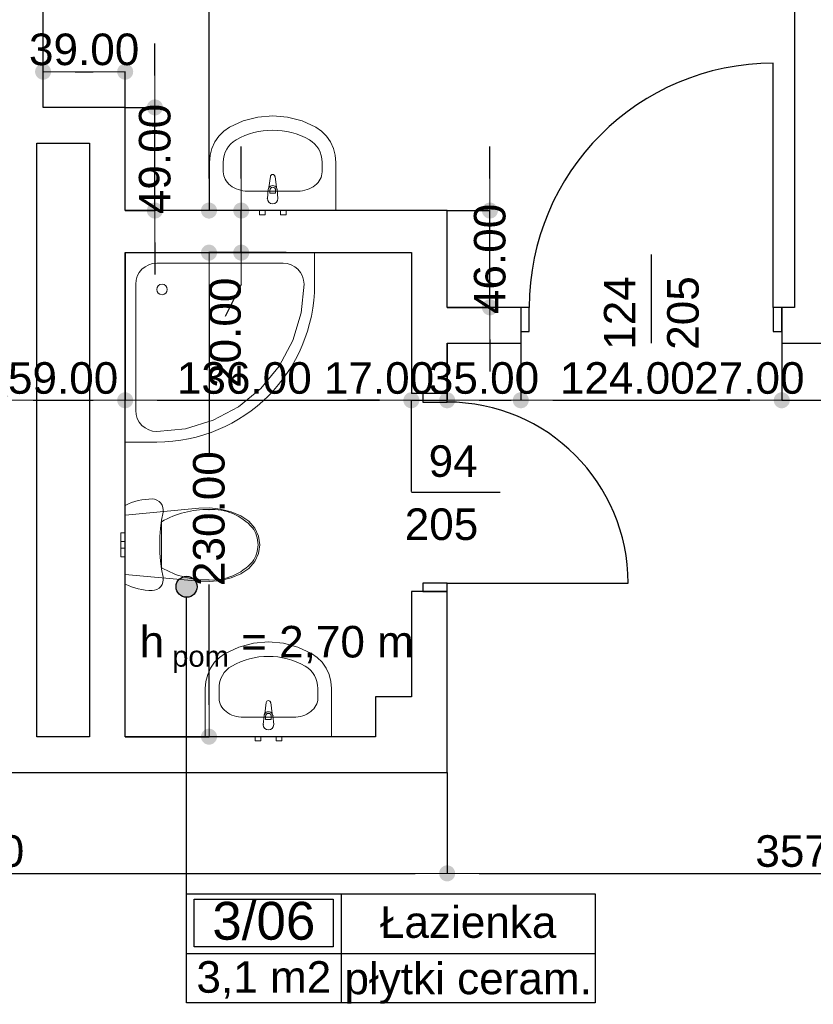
# Model space of a CAD drawing. Header units: millimetres. Extents: x -175445 to -20415, y -559200 to 231527.
# Tile 148 of 256: x -153132 to -149361, y -94928 to -90250. Entities that reach past the tile are written whole.
import ezdxf
from ezdxf.enums import TextEntityAlignment as Align

# ---------------------------------------------------------------- set-up
doc = ezdxf.new("R2010")
doc.units = ezdxf.units.MM
doc.header["$MEASUREMENT"] = 0
for name, color, linetype in [('Drzwi', 7, 'Continuous'), ('Obiekt', 7, 'Continuous'), ('Polilinia', 7, 'Continuous'), ('Strefa', 7, 'Continuous'), ('Słup', 7, 'Continuous'), ('Tekst', 7, 'Continuous'), ('Wymiary', 63, 'Continuous'), ('Ściana', 7, 'Continuous')]:
    doc.layers.add(name, color=color, linetype=linetype)
doc.styles.add('Arial', font='txt')
doc.styles.add('Times new roman', font='txt')
doc.dimstyles.new('GENERATED_STYLE__1', dxfattribs={"dimtxt": 150, "dimasz": 152, "dimexe": 0.18, "dimexo": 0, "dimgap": 0.09, "dimtad": 1, "dimtih": 1, "dimtoh": 1, "dimlfac": 0.1, "dimzin": 0, "dimdsep": 46, "dimtxsty": 'Arial', "dimblk": 'ARROWHEAD_11', "dimblk1": 'ARROWHEAD_11', "dimblk2": 'ARROWHEAD_11', "dimcen": 0.09, "dimclrd": 114, "dimclre": 114, "dimclrt": 114, "dimazin": 0, "dimtfac": 1, "dimtdec": 4, "dimtmove": 0, "dimatfit": 3, "dimfxl": 1, "dimtolj": 1, "dimtzin": 0, "dimarcsym": 0})
doc.dimstyles.new('GENERATED_STYLE__3', dxfattribs={"dimtxt": 150, "dimasz": 152, "dimexe": 0.18, "dimexo": 0, "dimgap": 0.09, "dimtad": 1, "dimlfac": 0.1, "dimzin": 0, "dimdsep": 46, "dimtxsty": 'Arial', "dimblk": 'ARROWHEAD_11', "dimblk1": 'ARROWHEAD_11', "dimblk2": 'ARROWHEAD_11', "dimcen": 0.09, "dimclrd": 114, "dimclre": 114, "dimclrt": 114, "dimazin": 0, "dimtfac": 1, "dimtdec": 4, "dimtmove": 2, "dimatfit": 3, "dimfxl": 1, "dimtolj": 1, "dimtzin": 0, "dimarcsym": 0})

# ---------------------------------------------------------------- blocks, each defined once
blk = doc.blocks.new('Łazienka_3_06_8', base_point=(-145912.1, 34229.7))
at = {"layer": 'Strefa'}
for p, q in [((-146646.2, 34512.5), (-144704, 34512.5)), ((-146646.2, 33994), (-146646.2, 34512.5)), ((-146609.5, 34486.6), (-145948.8, 34486.6)), ((-146609.5, 34260.3), (-146609.5, 34486.6)), ((-145948.8, 34486.6), (-145948.8, 34260.3)), ((-145912.1, 34512.5), (-145912.1, 33994)), ((-144704, 34512.5), (-144704, 33994)), ((-145948.8, 34260.3), (-146609.5, 34260.3)), ((-146646.2, 34229.7), (-144704, 34229.7)), ((-144704, 33994), (-146646.2, 33994))]:
    blk.add_line(p, q, dxfattribs=at)
at = {"layer": 'Strefa', "style": 'Arial'}
for tag, height, p in [('ROOM_NUMBER', 180, (-146279.2, 34384.6)), ('ROOM_NAME', 150, (-145308.1, 34378.5)), ('floor_f', 150, (-145308.1, 34110.6)), ('ROOM_CALC_AREA', 150, (-146279.2, 34117.6))]:
    blk.add_attdef(tag, text='', height=height, dxfattribs=at).set_placement(p, align=Align.MIDDLE_CENTER)
blk = doc.blocks.new('ARROWHEAD_11')
at = {"color": 0, "linetype": 'Continuous', "lineweight": 0}
blk.add_line((0, 0), (-1, 0), dxfattribs=at)
at = {"color": 0, "linetype": 'Continuous', "lineweight": 0, "const_width": 0.25, "flags": 128}
blk.add_lwpolyline([(-0.125, 0, 1), (0.125, 0, 1)], format="xyb", close=True, dxfattribs=at)
blk = doc.blocks.new('*D3436')
at = {"layer": 'Defpoints', "color": 0}
for p in [(-151100.7, -91156.6), (-150897.5, -91156.6), (-151100.7, -91616.6)]:
    blk.add_point(p, dxfattribs=at)
at = {"layer": 'Wymiary', "color": 114, "lineweight": -2}
for p, q in [((-150897.5, -91004.6), (-150897.5, -90852.6)), ((-151100.7, -91156.6), (-150897.3, -91156.6)), ((-150897.5, -91616.6), (-150897.5, -91156.6)), ((-151100.7, -91616.6), (-150897.3, -91616.6)), ((-150897.5, -91768.6), (-150897.5, -91920.6))]:
    blk.add_line(p, q, dxfattribs=at)
at = {"layer": 'Wymiary', "color": 114, "lineweight": -2, "xscale": 152, "yscale": 152, "zscale": 152}
for p, rotation in [((-150897.5, -91156.6), 270), ((-150897.5, -91616.6), 90)]:
    blk.add_blockref('ARROWHEAD_11', p, dxfattribs=dict(at, rotation=rotation))
at = {"layer": 'Wymiary', "color": 114, "lineweight": 13, "insert": (-150897.5, -91386.6), "char_height": 150, "attachment_point": 5, "rotation": 90, "style": 'Arial'}
blk.add_mtext('\\A1;46.00', dxfattribs=at)
blk = doc.blocks.new('*D3437')
at = {"layer": 'Defpoints', "color": 0}
for p in [(-152232.4, -91356.6), (-151865.7, -91356.6), (-152630.7, -93656.6)]:
    blk.add_point(p, dxfattribs=at)
at = {"layer": 'Wymiary', "color": 114, "lineweight": -2}
for p, q in [((-151865.7, -91356.6), (-152232.6, -91356.6)), ((-152232.4, -91508.6), (-152232.4, -92308)), ((-152232.4, -93504.6), (-152232.4, -92932.9)), ((-152630.7, -93656.6), (-152232.2, -93656.6))]:
    blk.add_line(p, q, dxfattribs=at)
at = {"layer": 'Wymiary', "color": 114, "lineweight": -2, "xscale": 152, "yscale": 152, "zscale": 152}
for p, rotation in [((-152232.4, -91356.6), 90), ((-152232.4, -93656.6), 270)]:
    blk.add_blockref('ARROWHEAD_11', p, dxfattribs=dict(at, rotation=rotation))
at = {"layer": 'Wymiary', "color": 114, "lineweight": 13, "insert": (-152232.4, -92620.4), "char_height": 150, "attachment_point": 5, "rotation": 90, "style": 'Arial'}
blk.add_mtext('\\A1;230.00', dxfattribs=at)
blk = doc.blocks.new('*D3438')
at = {"layer": 'Defpoints', "color": 0}
for p in [(-152079.1, -91156.6), (-151865.7, -91156.6), (-151865.7, -91356.6)]:
    blk.add_point(p, dxfattribs=at)
at = {"layer": 'Wymiary', "color": 114, "lineweight": -2}
for p, q in [((-152079.1, -91004.6), (-152079.1, -90852.6)), ((-151865.7, -91156.6), (-152079.2, -91156.6)), ((-152079.1, -91356.6), (-152079.1, -91156.6)), ((-151865.7, -91356.6), (-152079.2, -91356.6)), ((-152079.1, -91508.6), (-152155.7, -91660.6))]:
    blk.add_line(p, q, dxfattribs=at)
at = {"layer": 'Wymiary', "color": 114, "lineweight": -2, "xscale": 152, "yscale": 152, "zscale": 152}
for p, rotation in [((-152079.1, -91156.6), 270), ((-152079.1, -91356.6), 90)]:
    blk.add_blockref('ARROWHEAD_11', p, dxfattribs=dict(at, rotation=rotation))
at = {"layer": 'Wymiary', "color": 114, "lineweight": 13, "insert": (-152155.7, -91737.3), "char_height": 150, "attachment_point": 5, "rotation": 90, "style": 'Arial'}
blk.add_mtext('\\A1;20.00', dxfattribs=at)
blk = doc.blocks.new('*D3439')
at = {"layer": 'Defpoints', "color": 0}
for p in [(-152740.7, -85746.6), (-152232.4, -85746.6), (-151865.7, -91156.6)]:
    blk.add_point(p, dxfattribs=at)
at = {"layer": 'Wymiary', "color": 114, "lineweight": -2}
for p, q in [((-152740.7, -85746.6), (-152232.2, -85746.6)), ((-152232.4, -85898.6), (-152232.4, -88140.4)), ((-152232.4, -91004.6), (-152232.4, -88762.8)), ((-151865.7, -91156.6), (-152232.6, -91156.6))]:
    blk.add_line(p, q, dxfattribs=at)
at = {"layer": 'Wymiary', "color": 114, "lineweight": -2, "xscale": 152, "yscale": 152, "zscale": 152}
for p, rotation in [((-152232.4, -85746.6), 90), ((-152232.4, -91156.6), 270)]:
    blk.add_blockref('ARROWHEAD_11', p, dxfattribs=dict(at, rotation=rotation))
at = {"layer": 'Wymiary', "color": 114, "lineweight": 13, "insert": (-152232.4, -88451.6), "char_height": 150, "attachment_point": 5, "rotation": 90, "style": 'Arial'}
blk.add_mtext('\\A1;541.00', dxfattribs=at)
blk = doc.blocks.new('*D3442')
at = {"layer": 'Defpoints', "color": 0}
for p in [(-152630.7, -90496.7), (-153020.7, -90666.6), (-152630.7, -90666.6)]:
    blk.add_point(p, dxfattribs=at)
at = {"layer": 'Wymiary', "color": 114, "lineweight": -2}
for p, q in [((-153020.7, -90666.6), (-153020.7, -90496.5)), ((-152868.7, -90496.7), (-152782.7, -90496.7)), ((-152630.7, -90666.6), (-152630.7, -90496.5))]:
    blk.add_line(p, q, dxfattribs=at)
at = {"layer": 'Wymiary', "color": 114, "lineweight": -2, "xscale": 152, "yscale": 152, "zscale": 152, "rotation": 180}
blk.add_blockref('ARROWHEAD_11', (-153020.7, -90496.7), dxfattribs=at)
at = {"layer": 'Wymiary', "color": 114, "lineweight": -2, "xscale": 152, "yscale": 152, "zscale": 152}
blk.add_blockref('ARROWHEAD_11', (-152630.7, -90496.7), dxfattribs=at)
at = {"layer": 'Wymiary', "color": 114, "lineweight": 13, "insert": (-152825.7, -90391.7), "char_height": 150, "attachment_point": 5, "style": 'Arial'}
blk.add_mtext('\\A1;39.00', dxfattribs=at)
blk = doc.blocks.new('*D3443')
at = {"layer": 'Defpoints', "color": 0}
for p in [(-152630.7, -90666.6), (-152489.5, -90666.6), (-152630.7, -91156.6)]:
    blk.add_point(p, dxfattribs=at)
at = {"layer": 'Wymiary', "color": 114, "lineweight": -2}
for p, q in [((-152489.5, -90514.6), (-152489.5, -90362.6)), ((-152630.7, -90666.6), (-152489.3, -90666.6)), ((-152489.5, -91156.6), (-152489.5, -90666.6)), ((-152630.7, -91156.6), (-152489.3, -91156.6)), ((-152489.5, -91308.6), (-152489.5, -91460.6))]:
    blk.add_line(p, q, dxfattribs=at)
at = {"layer": 'Wymiary', "color": 114, "lineweight": -2, "xscale": 152, "yscale": 152, "zscale": 152}
for p, rotation in [((-152489.5, -90666.6), 270), ((-152489.5, -91156.6), 90)]:
    blk.add_blockref('ARROWHEAD_11', p, dxfattribs=dict(at, rotation=rotation))
at = {"layer": 'Wymiary', "color": 114, "lineweight": 13, "insert": (-152489.5, -90911.6), "char_height": 150, "attachment_point": 5, "rotation": 90, "style": 'Arial'}
blk.add_mtext('\\A1;49.00', dxfattribs=at)
blk = doc.blocks.new('*D3470')
at = {"layer": 'Defpoints', "color": 0}
for p in [(-155760.7, -93826.6), (-151100.7, -93826.6), (-151100.7, -94306)]:
    blk.add_point(p, dxfattribs=at)
at = {"layer": 'Wymiary', "color": 114, "lineweight": -2}
for p, q in [((-155760.7, -93826.6), (-155760.7, -94306.2)), ((-151100.7, -93826.6), (-151100.7, -94306.2)), ((-155608.7, -94306), (-151252.7, -94306))]:
    blk.add_line(p, q, dxfattribs=at)
at = {"layer": 'Wymiary', "color": 114, "lineweight": -2, "xscale": 152, "yscale": 152, "zscale": 152, "rotation": 180}
blk.add_blockref('ARROWHEAD_11', (-155760.7, -94306), dxfattribs=at)
at = {"layer": 'Wymiary', "color": 114, "lineweight": -2, "xscale": 152, "yscale": 152, "zscale": 152}
blk.add_blockref('ARROWHEAD_11', (-151100.7, -94306), dxfattribs=at)
at = {"layer": 'Wymiary', "color": 114, "lineweight": 13, "insert": (-153430.7, -94201), "char_height": 150, "attachment_point": 5, "style": 'Arial'}
blk.add_mtext('\\A1;466.00', dxfattribs=at)
blk = doc.blocks.new('*D3471')
at = {"layer": 'Defpoints', "color": 0}
for p in [(-151100.7, -93826.6), (-147530.7, -93826.6), (-147530.7, -94306)]:
    blk.add_point(p, dxfattribs=at)
at = {"layer": 'Wymiary', "color": 114, "lineweight": -2}
for p, q in [((-151100.7, -93826.6), (-151100.7, -94306.2)), ((-147530.7, -93826.6), (-147530.7, -94306.2)), ((-150948.7, -94306), (-147682.7, -94306))]:
    blk.add_line(p, q, dxfattribs=at)
at = {"layer": 'Wymiary', "color": 114, "lineweight": -2, "xscale": 152, "yscale": 152, "zscale": 152, "rotation": 180}
blk.add_blockref('ARROWHEAD_11', (-151100.7, -94306), dxfattribs=at)
at = {"layer": 'Wymiary', "color": 114, "lineweight": -2, "xscale": 152, "yscale": 152, "zscale": 152}
blk.add_blockref('ARROWHEAD_11', (-147530.7, -94306), dxfattribs=at)
at = {"layer": 'Wymiary', "color": 114, "lineweight": 13, "insert": (-149315.7, -94201), "char_height": 150, "attachment_point": 5, "style": 'Arial'}
blk.add_mtext('\\A1;357.00', dxfattribs=at)
blk = doc.blocks.new('*D3496')
at = {"layer": 'Defpoints', "color": 0}
for p in [(-153220.7, -91366.6), (-152630.7, -91356.6), (-152630.7, -92058.1)]:
    blk.add_point(p, dxfattribs=at)
at = {"layer": 'Wymiary', "color": 114, "lineweight": -2}
for p, q in [((-153220.7, -91366.6), (-153220.7, -92058.3)), ((-152630.7, -91356.6), (-152630.7, -92058.3)), ((-153068.7, -92058.1), (-152782.7, -92058.1))]:
    blk.add_line(p, q, dxfattribs=at)
at = {"layer": 'Wymiary', "color": 114, "lineweight": -2, "xscale": 152, "yscale": 152, "zscale": 152, "rotation": 180}
blk.add_blockref('ARROWHEAD_11', (-153220.7, -92058.1), dxfattribs=at)
at = {"layer": 'Wymiary', "color": 114, "lineweight": -2, "xscale": 152, "yscale": 152, "zscale": 152}
blk.add_blockref('ARROWHEAD_11', (-152630.7, -92058.1), dxfattribs=at)
at = {"layer": 'Wymiary', "color": 114, "lineweight": 13, "insert": (-152925.7, -91953.1), "char_height": 150, "attachment_point": 5, "style": 'Arial'}
blk.add_mtext('\\A1;59.00', dxfattribs=at)
blk = doc.blocks.new('*D3497')
at = {"layer": 'Defpoints', "color": 0}
for p in [(-152630.7, -91356.6), (-151270.7, -92058.1), (-151270.7, -92491.6)]:
    blk.add_point(p, dxfattribs=at)
at = {"layer": 'Wymiary', "color": 114, "lineweight": -2}
for p, q in [((-152630.7, -91356.6), (-152630.7, -92058.3)), ((-152478.7, -92058.1), (-151422.7, -92058.1)), ((-151270.7, -92491.6), (-151270.7, -92057.9))]:
    blk.add_line(p, q, dxfattribs=at)
at = {"layer": 'Wymiary', "color": 114, "lineweight": -2, "xscale": 152, "yscale": 152, "zscale": 152, "rotation": 180}
blk.add_blockref('ARROWHEAD_11', (-152630.7, -92058.1), dxfattribs=at)
at = {"layer": 'Wymiary', "color": 114, "lineweight": -2, "xscale": 152, "yscale": 152, "zscale": 152}
blk.add_blockref('ARROWHEAD_11', (-151270.7, -92058.1), dxfattribs=at)
at = {"layer": 'Wymiary', "color": 114, "lineweight": 13, "insert": (-152064.6, -91953.1), "char_height": 150, "attachment_point": 5, "style": 'Arial'}
blk.add_mtext('\\A1;136.00', dxfattribs=at)
blk = doc.blocks.new('*D3498')
at = {"layer": 'Defpoints', "color": 0}
for p in [(-151100.7, -91786.6), (-151100.7, -92058.1), (-151270.7, -92491.6)]:
    blk.add_point(p, dxfattribs=at)
at = {"layer": 'Wymiary', "color": 114, "lineweight": -2}
for p, q in [((-151100.7, -91786.6), (-151100.7, -92058.3)), ((-151422.7, -92058.1), (-151574.7, -92058.1)), ((-151270.7, -92491.6), (-151270.7, -92057.9)), ((-151270.7, -92058.1), (-151100.7, -92058.1)), ((-150948.7, -92058.1), (-150796.7, -92058.1))]:
    blk.add_line(p, q, dxfattribs=at)
at = {"layer": 'Wymiary', "color": 114, "lineweight": -2, "xscale": 152, "yscale": 152, "zscale": 152}
blk.add_blockref('ARROWHEAD_11', (-151270.7, -92058.1), dxfattribs=at)
at = {"layer": 'Wymiary', "color": 114, "lineweight": -2, "xscale": 152, "yscale": 152, "zscale": 152, "rotation": 180}
blk.add_blockref('ARROWHEAD_11', (-151100.7, -92058.1), dxfattribs=at)
at = {"layer": 'Wymiary', "color": 114, "lineweight": 13, "insert": (-151424.6, -91953.1), "char_height": 150, "attachment_point": 5, "style": 'Arial'}
blk.add_mtext('\\A1;17.00', dxfattribs=at)
blk = doc.blocks.new('*D3499')
at = {"layer": 'Defpoints', "color": 0}
for p in [(-151100.7, -91786.6), (-150750.7, -91786.6), (-150750.7, -92058.1)]:
    blk.add_point(p, dxfattribs=at)
at = {"layer": 'Wymiary', "color": 114, "lineweight": -2}
for p, q in [((-151100.7, -91786.6), (-151100.7, -92058.3)), ((-150750.7, -91786.6), (-150750.7, -92058.3)), ((-150948.7, -92058.1), (-150902.7, -92058.1))]:
    blk.add_line(p, q, dxfattribs=at)
at = {"layer": 'Wymiary', "color": 114, "lineweight": -2, "xscale": 152, "yscale": 152, "zscale": 152, "rotation": 180}
blk.add_blockref('ARROWHEAD_11', (-151100.7, -92058.1), dxfattribs=at)
at = {"layer": 'Wymiary', "color": 114, "lineweight": -2, "xscale": 152, "yscale": 152, "zscale": 152}
blk.add_blockref('ARROWHEAD_11', (-150750.7, -92058.1), dxfattribs=at)
at = {"layer": 'Wymiary', "color": 114, "lineweight": 13, "insert": (-150925.7, -91953.1), "char_height": 150, "attachment_point": 5, "style": 'Arial'}
blk.add_mtext('\\A1;35.00', dxfattribs=at)
blk = doc.blocks.new('*D3500')
at = {"layer": 'Defpoints', "color": 0}
for p in [(-150750.7, -91786.6), (-149510.7, -91786.6), (-149510.7, -92058.1)]:
    blk.add_point(p, dxfattribs=at)
at = {"layer": 'Wymiary', "color": 114, "lineweight": -2}
for p, q in [((-150750.7, -91786.6), (-150750.7, -92058.3)), ((-149510.7, -91786.6), (-149510.7, -92058.3)), ((-150598.7, -92058.1), (-149662.7, -92058.1))]:
    blk.add_line(p, q, dxfattribs=at)
at = {"layer": 'Wymiary', "color": 114, "lineweight": -2, "xscale": 152, "yscale": 152, "zscale": 152, "rotation": 180}
blk.add_blockref('ARROWHEAD_11', (-150750.7, -92058.1), dxfattribs=at)
at = {"layer": 'Wymiary', "color": 114, "lineweight": -2, "xscale": 152, "yscale": 152, "zscale": 152}
blk.add_blockref('ARROWHEAD_11', (-149510.7, -92058.1), dxfattribs=at)
at = {"layer": 'Wymiary', "color": 114, "lineweight": 13, "insert": (-150244.6, -91953.1), "char_height": 150, "attachment_point": 5, "style": 'Arial'}
blk.add_mtext('\\A1;124.00', dxfattribs=at)
blk = doc.blocks.new('*D3501')
at = {"layer": 'Defpoints', "color": 0}
for p in [(-149510.7, -91786.6), (-149240.7, -91786.6), (-149240.7, -92058.1)]:
    blk.add_point(p, dxfattribs=at)
at = {"layer": 'Wymiary', "color": 114, "lineweight": -2}
for p, q in [((-149510.7, -91786.6), (-149510.7, -92058.3)), ((-149240.7, -91786.6), (-149240.7, -92058.3)), ((-149662.7, -92058.1), (-149814.7, -92058.1)), ((-149510.7, -92058.1), (-149240.7, -92058.1)), ((-149088.7, -92058.1), (-148936.7, -92058.1))]:
    blk.add_line(p, q, dxfattribs=at)
at = {"layer": 'Wymiary', "color": 114, "lineweight": -2, "xscale": 152, "yscale": 152, "zscale": 152}
blk.add_blockref('ARROWHEAD_11', (-149510.7, -92058.1), dxfattribs=at)
at = {"layer": 'Wymiary', "color": 114, "lineweight": -2, "xscale": 152, "yscale": 152, "zscale": 152, "rotation": 180}
blk.add_blockref('ARROWHEAD_11', (-149240.7, -92058.1), dxfattribs=at)
at = {"layer": 'Wymiary', "color": 114, "lineweight": 13, "insert": (-149664.6, -91953.1), "char_height": 150, "attachment_point": 5, "style": 'Arial'}
blk.add_mtext('\\A1;27.00', dxfattribs=at)
blk = doc.blocks.new('*D3552')
at = {"layer": 'Defpoints', "color": 0}
for p in [(-153190.7, -88236.6), (-153190.7, -90168.2), (-153220.7, -91196.6)]:
    blk.add_point(p, dxfattribs=at)
at = {"layer": 'Wymiary', "color": 114, "lineweight": -2}
for p, q in [((-153190.7, -88236.6), (-153190.7, -90168.3)), ((-153372.7, -90168.2), (-153524.7, -90168.2)), ((-153220.7, -91196.6), (-153220.7, -90168)), ((-153220.7, -90168.2), (-153190.7, -90168.2)), ((-153038.7, -90168.2), (-152886.7, -90168.2))]:
    blk.add_line(p, q, dxfattribs=at)
at = {"layer": 'Wymiary', "color": 114, "lineweight": -2, "xscale": 152, "yscale": 152, "zscale": 152}
blk.add_blockref('ARROWHEAD_11', (-153220.7, -90168.2), dxfattribs=at)
at = {"layer": 'Wymiary', "color": 114, "lineweight": -2, "xscale": 152, "yscale": 152, "zscale": 152, "rotation": 180}
blk.add_blockref('ARROWHEAD_11', (-153190.7, -90168.2), dxfattribs=at)
at = {"layer": 'Wymiary', "color": 114, "lineweight": 13, "insert": (-153317.6, -90063.2), "char_height": 150, "attachment_point": 5, "style": 'Arial'}
blk.add_mtext('\\A1;3.00', dxfattribs=at)

msp = doc.modelspace()

# ---------------------------------------------------------------- hatches: boundary and pattern name
at = {"layer": 'Polilinia', "linetype": 'Continuous'}
msp.add_hatch(color=256, dxfattribs=at).paths.add_polyline_path([(-152288.921, -92944.09), (-152292.727, -92924.955), (-152303.566, -92908.734), (-152319.787, -92897.896), (-152338.921, -92894.09), (-152358.055, -92897.896), (-152374.277, -92908.734), (-152385.115, -92924.955), (-152388.921, -92944.09), (-152385.115, -92963.224), (-152374.277, -92979.445), (-152358.055, -92990.283), (-152338.921, -92994.09), (-152319.787, -92990.283), (-152303.566, -92979.445), (-152292.727, -92963.224)])

# ---------------------------------------------------------------- linework, layer by layer
at = {"layer": 'Drzwi'}
for p, q in [((-149550.722, -91616.604), (-149550.722, -90456.604)), ((-150710.722, -91616.604), (-150750.722, -91616.604)), ((-150750.722, -91616.604), (-150750.722, -91731.604)), ((-150750.722, -91616.604), (-150750.722, -91731.604)), ((-150710.722, -91731.604), (-150710.722, -91616.604)), ((-149510.722, -91616.604), (-149550.722, -91616.604)), ((-149550.722, -91616.604), (-149550.722, -91731.604)), ((-149510.722, -91731.604), (-149510.722, -91616.604)), ((-149510.722, -91616.604), (-149510.722, -91731.604)), ((-150750.722, -91731.604), (-150710.722, -91731.604)), ((-149550.722, -91731.604), (-149510.722, -91731.604)), ((-151215.722, -92026.604), (-151215.722, -92066.604)), ((-151100.722, -92026.604), (-151215.722, -92026.604)), ((-151100.722, -92026.604), (-151215.722, -92026.604)), ((-151215.722, -92066.604), (-151100.722, -92066.604)), ((-151100.722, -92066.604), (-151100.722, -92026.604)), ((-151100.722, -92926.604), (-151215.722, -92926.604)), ((-151215.722, -92926.604), (-151215.722, -92966.604)), ((-151100.722, -92966.604), (-151100.722, -92926.604)), ((-151100.722, -92926.604), (-150240.722, -92926.604)), ((-151215.722, -92966.604), (-151100.722, -92966.604)), ((-151100.722, -92966.604), (-151215.722, -92966.604))]:
    msp.add_line(p, q, dxfattribs=at)
for centre, radius, start, end in [((-149550.722, -91616.604), 1160, 90, 180), ((-151100.722, -92926.604), 860, 0, 90)]:
    msp.add_arc(centre, radius, start, end, dxfattribs=at)
at = {"layer": 'Obiekt', "color": 8, "lineweight": 5}
for p, q in [((-152069.651, -90731.072), (-152000.631, -90712.773)), ((-152000.631, -90712.773), (-151929.669, -90706.618)), ((-151929.669, -90706.618), (-151858.708, -90712.773)), ((-151858.708, -90712.773), (-151789.687, -90731.072)), ((-152161.821, -90779.744), (-152134.843, -90761.014)), ((-152134.843, -90761.014), (-152069.651, -90731.072)), ((-151789.687, -90731.072), (-151724.495, -90761.014)), ((-151724.495, -90761.014), (-151697.517, -90779.744)), ((-152204.168, -90830.624), (-152185.178, -90803.197)), ((-152185.178, -90803.197), (-152161.821, -90779.744)), ((-151697.517, -90779.744), (-151674.16, -90803.197)), ((-151674.16, -90803.197), (-151655.171, -90830.624)), ((-152218.182, -90861.147), (-152204.168, -90830.624)), ((-151655.171, -90830.624), (-151641.156, -90861.147)), ((-152229.669, -90927.514), (-152226.774, -90893.791)), ((-152226.774, -90893.791), (-152218.182, -90861.147)), ((-151641.156, -90861.147), (-151632.564, -90893.791)), ((-151632.564, -90893.791), (-151629.669, -90927.514)), ((-152229.669, -91156.604), (-152229.669, -90927.514)), ((-152164.452, -90973.332), (-152164.452, -90927.514)), ((-151694.887, -90973.332), (-151694.887, -90927.514)), ((-151629.669, -90927.514), (-151629.669, -91156.604)), ((-151947.399, -91047.82), (-151940.769, -90994.886)), ((-151918.569, -90994.886), (-151911.939, -91047.82)), ((-151810.843, -91064.286), (-152048.495, -91064.286)), ((-151954.669, -91099.286), (-151950.669, -91057.333)), ((-151943.269, -91059.505), (-151943.269, -91074.376)), ((-151943.269, -91074.376), (-151916.069, -91074.376)), ((-151916.069, -91074.376), (-151916.069, -91059.505)), ((-151908.669, -91057.333), (-151904.669, -91099.286)), ((-151629.669, -91156.604), (-152229.669, -91156.604)), ((-151993.169, -91176.604), (-151993.169, -91156.604)), ((-151993.169, -91156.604), (-151966.169, -91156.604)), ((-151966.169, -91176.604), (-151993.169, -91176.604)), ((-151966.169, -91156.604), (-151966.169, -91176.604)), ((-151893.169, -91176.604), (-151893.169, -91156.604)), ((-151893.169, -91156.604), (-151866.169, -91156.604)), ((-151866.169, -91176.604), (-151893.169, -91176.604)), ((-151866.169, -91156.604), (-151866.169, -91176.604)), ((-151730.722, -91356.604), (-152630.722, -91356.604)), ((-152630.722, -91356.604), (-152630.722, -92256.604)), ((-151730.722, -91506.604), (-151730.722, -91356.604)), ((-152518.99, -91414.216), (-152536.279, -91423.457)), ((-152500.231, -91408.526), (-152518.99, -91414.216)), ((-152480.722, -91406.604), (-152500.231, -91408.526)), ((-151880.722, -91406.604), (-152480.722, -91406.604)), ((-151861.213, -91408.526), (-151880.722, -91406.604)), ((-151842.454, -91414.216), (-151861.213, -91408.526)), ((-151825.165, -91423.457), (-151842.454, -91414.216)), ((-152563.869, -91451.047), (-152573.11, -91468.336)), ((-152551.433, -91435.894), (-152563.869, -91451.047)), ((-152536.279, -91423.457), (-152551.433, -91435.894)), ((-151810.011, -91435.894), (-151825.165, -91423.457)), ((-151797.575, -91451.047), (-151810.011, -91435.894)), ((-151788.334, -91468.336), (-151797.575, -91451.047)), ((-152578.801, -91487.095), (-152580.722, -91506.604)), ((-152580.722, -91506.604), (-152580.722, -92106.604)), ((-152580.722, -91506.604), (-152580.722, -92106.604)), ((-152580.722, -92106.604), (-152580.722, -91506.604)), ((-152573.11, -91468.336), (-152578.801, -91487.095)), ((-151794.172, -91643.168), (-151780.722, -91506.604)), ((-151782.644, -91487.095), (-151788.334, -91468.336)), ((-151780.722, -91506.604), (-151782.644, -91487.095)), ((-151834.006, -91774.483), (-151794.172, -91643.168)), ((-151898.693, -91895.504), (-151834.006, -91774.483)), ((-151985.747, -92001.579), (-151898.693, -91895.504)), ((-152091.823, -92088.633), (-151985.747, -92001.579)), ((-152580.722, -92106.604), (-152578.801, -92126.113)), ((-152212.844, -92153.32), (-152091.823, -92088.633)), ((-152578.801, -92126.113), (-152573.11, -92144.873)), ((-152573.11, -92144.873), (-152563.869, -92162.161)), ((-152563.869, -92162.161), (-152551.433, -92177.315)), ((-152344.159, -92193.154), (-152212.844, -92153.32)), ((-152551.433, -92177.315), (-152536.279, -92189.751)), ((-152536.279, -92189.751), (-152518.99, -92198.992)), ((-152518.99, -92198.992), (-152500.231, -92204.683)), ((-152500.231, -92204.683), (-152480.722, -92206.604)), ((-152480.722, -92206.604), (-152344.159, -92193.154)), ((-152630.722, -92256.604), (-152480.722, -92256.604)), ((-152600.182, -92544.539), (-152584.38, -92539.252)), ((-152584.38, -92539.252), (-152568.295, -92534.902)), ((-152568.295, -92534.902), (-152551.983, -92531.503)), ((-152551.983, -92531.503), (-152535.499, -92529.066)), ((-152535.499, -92529.066), (-152518.901, -92527.601)), ((-152518.901, -92527.601), (-152502.246, -92527.112)), ((-152502.246, -92527.112), (-152490.711, -92528.395)), ((-152490.711, -92528.395), (-152479.74, -92532.18)), ((-152479.74, -92532.18), (-152469.867, -92538.283)), ((-152469.867, -92538.283), (-152461.576, -92546.405)), ((-152630.722, -92557.844), (-152615.647, -92550.743)), ((-152630.722, -92931.381), (-152630.722, -92557.844)), ((-152630.722, -92603.638), (-152280.339, -92571.264)), ((-152615.647, -92550.743), (-152600.182, -92544.539)), ((-152461.576, -92546.405), (-152455.269, -92556.15)), ((-152455.269, -92556.15), (-152451.256, -92567.043)), ((-152451.256, -92567.043), (-152449.732, -92578.551)), ((-152449.732, -92578.551), (-152450.772, -92590.113)), ((-152280.339, -92571.264), (-152228.642, -92569.701)), ((-152228.642, -92569.701), (-152177.297, -92575.189)), ((-152177.297, -92575.189), (-152127.55, -92587.594)), ((-152630.722, -92885.587), (-152630.722, -92603.638)), ((-152457.554, -92628.397), (-152462.41, -92666.973)), ((-152450.772, -92590.113), (-152457.554, -92628.397)), ((-152127.55, -92587.594), (-152080.612, -92606.615)), ((-152080.612, -92606.615), (-152043.416, -92632.213)), ((-152043.416, -92632.213), (-152014.898, -92665.255)), ((-152462.41, -92666.973), (-152465.329, -92705.744)), ((-152457.679, -92744.613), (-152457.679, -92635.671)), ((-152014.898, -92665.255), (-151996.938, -92703.564)), ((-152650.722, -92687.613), (-152650.722, -92704.307)), ((-152630.722, -92687.613), (-152650.722, -92687.613)), ((-152650.722, -92704.307), (-152650.722, -92728.613)), ((-152630.722, -92687.613), (-152630.722, -92704.307)), ((-152630.722, -92704.307), (-152630.722, -92728.613)), ((-152465.329, -92705.744), (-152466.302, -92744.613)), ((-151996.938, -92703.564), (-151990.721, -92744.613)), ((-152650.722, -92728.613), (-152650.722, -92733.299)), ((-152630.722, -92728.613), (-152650.722, -92728.613)), ((-152650.722, -92733.299), (-152650.722, -92744.613)), ((-152650.722, -92744.613), (-152650.722, -92755.926)), ((-152650.722, -92755.926), (-152650.722, -92760.613)), ((-152630.722, -92760.613), (-152650.722, -92760.613)), ((-152650.722, -92760.613), (-152650.722, -92784.918)), ((-152630.722, -92728.613), (-152630.722, -92733.299)), ((-152630.722, -92733.299), (-152630.722, -92744.613)), ((-152630.722, -92744.613), (-152630.722, -92755.926)), ((-152630.722, -92755.926), (-152630.722, -92760.613)), ((-152630.722, -92760.613), (-152630.722, -92784.918)), ((-152466.302, -92744.613), (-152465.329, -92783.481)), ((-152457.679, -92853.554), (-152457.679, -92744.613)), ((-151999.361, -92744.614), (-151999.361, -92744.613)), ((-151990.721, -92744.613), (-151996.938, -92785.661)), ((-152650.722, -92784.918), (-152650.722, -92801.613)), ((-152630.722, -92801.613), (-152650.722, -92801.613)), ((-152630.722, -92784.918), (-152630.722, -92801.613)), ((-152465.329, -92783.481), (-152462.41, -92822.252)), ((-151996.938, -92785.661), (-152014.898, -92823.97)), ((-152462.41, -92822.252), (-152457.554, -92860.828)), ((-152457.554, -92860.828), (-152450.772, -92899.112)), ((-152043.416, -92857.012), (-152080.612, -92882.61)), ((-152014.898, -92823.97), (-152043.416, -92857.012)), ((-152026.172, -92825.688), (-152026.173, -92825.689)), ((-152280.339, -92917.961), (-152630.722, -92885.587)), ((-152449.732, -92910.674), (-152451.256, -92922.182)), ((-152450.772, -92899.112), (-152449.732, -92910.674)), ((-152177.297, -92914.036), (-152228.642, -92919.524)), ((-152127.55, -92901.631), (-152177.297, -92914.036)), ((-152080.612, -92882.61), (-152127.55, -92901.631)), ((-152615.647, -92938.482), (-152630.722, -92931.381)), ((-152600.182, -92944.686), (-152615.647, -92938.482)), ((-152584.38, -92949.973), (-152600.182, -92944.686)), ((-152568.295, -92954.323), (-152584.38, -92949.973)), ((-152551.983, -92957.722), (-152568.295, -92954.323)), ((-152535.499, -92960.159), (-152551.983, -92957.722)), ((-152518.901, -92961.624), (-152535.499, -92960.159)), ((-152490.711, -92960.83), (-152502.246, -92962.113)), ((-152479.74, -92957.045), (-152490.711, -92960.83)), ((-152469.867, -92950.942), (-152479.74, -92957.045)), ((-152461.576, -92942.82), (-152469.867, -92950.942)), ((-152455.269, -92933.075), (-152461.576, -92942.82)), ((-152451.256, -92922.182), (-152455.269, -92933.075)), ((-152228.642, -92919.524), (-152280.339, -92917.961)), ((-152502.246, -92962.113), (-152518.901, -92961.624)), ((-152155.182, -93261.014), (-152089.99, -93231.072)), ((-152089.99, -93231.072), (-152020.97, -93212.773)), ((-152020.97, -93212.773), (-151950.008, -93206.618)), ((-151950.008, -93206.618), (-151879.047, -93212.773)), ((-151879.047, -93212.773), (-151810.026, -93231.072)), ((-151810.026, -93231.072), (-151744.834, -93261.014)), ((-152205.518, -93303.197), (-152182.161, -93279.744)), ((-152182.161, -93279.744), (-152155.182, -93261.014)), ((-151744.834, -93261.014), (-151717.856, -93279.744)), ((-151717.856, -93279.744), (-151694.499, -93303.197)), ((-152238.522, -93361.147), (-152224.507, -93330.624)), ((-152224.507, -93330.624), (-152205.518, -93303.197)), ((-151694.499, -93303.197), (-151675.51, -93330.624)), ((-151675.51, -93330.624), (-151661.495, -93361.147)), ((-152247.114, -93393.791), (-152238.522, -93361.147)), ((-151661.495, -93361.147), (-151652.903, -93393.791)), ((-152250.008, -93427.514), (-152247.114, -93393.791)), ((-152250.008, -93656.604), (-152250.008, -93427.514)), ((-152184.791, -93473.332), (-152184.791, -93427.514)), ((-151715.226, -93473.332), (-151715.226, -93427.514)), ((-151652.903, -93393.791), (-151650.008, -93427.514)), ((-151650.008, -93427.514), (-151650.008, -93656.604)), ((-151967.738, -93547.82), (-151961.108, -93494.886)), ((-151938.908, -93494.886), (-151932.279, -93547.82)), ((-151831.182, -93564.286), (-152068.834, -93564.286)), ((-151975.008, -93599.286), (-151971.008, -93557.333)), ((-151963.608, -93559.505), (-151963.608, -93574.376)), ((-151936.408, -93574.376), (-151936.408, -93559.505)), ((-151929.008, -93557.333), (-151925.008, -93599.286)), ((-151963.608, -93574.376), (-151936.408, -93574.376)), ((-151650.008, -93656.604), (-152250.008, -93656.604)), ((-152013.508, -93676.604), (-152013.508, -93656.604)), ((-152013.508, -93656.604), (-151986.508, -93656.604)), ((-151986.508, -93656.604), (-151986.508, -93676.604)), ((-151913.508, -93676.604), (-151913.508, -93656.604)), ((-151913.508, -93656.604), (-151886.508, -93656.604)), ((-151886.508, -93656.604), (-151886.508, -93676.604)), ((-151986.508, -93676.604), (-152013.508, -93676.604)), ((-151886.508, -93676.604), (-151913.508, -93676.604))]:
    msp.add_line(p, q, dxfattribs=at)
at = {"layer": 'Obiekt'}
for p, q in [((-150130.722, -91365.226), (-150130.722, -91786.604)), ((-150849.344, -92496.604), (-151270.722, -92496.604))]:
    msp.add_line(p, q, dxfattribs=at)
at = {"layer": 'Obiekt', "color": 8, "lineweight": 5}
msp.add_circle((-152455.722, -91531.604), 25, dxfattribs=at)
for centre, radius, start, end in [((-151929.669, -90996.276), 11.187, 7.138925, 172.861075), ((-151929.669, -91059.233), 21.086, 32.771025, 147.228975), ((-151929.669, -91059.233), 21.086, 147.228975, 174.830393), ((-151929.669, -91059.505), 13.6, 0, 180), ((-151929.669, -91059.233), 21.086, 5.169607, 32.771025), ((-151929.669, -91099.286), 25, 180, 0), ((-152480.722, -91506.604), 750, 270, 0), ((-152242.785, -93002.708), 425.383, 88.646069, 120.348234), ((-152218.419, -92834.073), 256.976, 41.575502, 93.195152), ((-152137.967, -92745.425), 138.565, 0.335586, 36.222804), ((-152137.964, -92743.801), 138.562, 323.777189, 359.664406), ((-152242.785, -92486.517), 425.383, 239.651766, 271.353931), ((-152218.419, -92655.152), 256.976, 266.804848, 318.424498), ((-151950.008, -93496.276), 11.187, 7.138925, 172.861075), ((-151950.008, -93559.233), 21.086, 147.228975, 174.830393), ((-151950.008, -93559.233), 21.086, 32.771025, 147.228975), ((-151950.008, -93559.505), 13.6, 0, 180), ((-151950.008, -93559.233), 21.086, 5.169607, 32.771025), ((-151950.008, -93599.286), 25, 180, 0)]:
    msp.add_arc(centre, radius, start, end, dxfattribs=at)
for centre, major_axis, ratio, start_param, end_param in [((-151929.669, -91156.604), (0, 381.818), 0.95652174, 5.78621047, 6.78016015), ((-152048.521, -90927.514), (0, 121.2), 0.95652174, 0.49697483, 1.57079633), ((-151810.817, -90927.514), (0, 121.2), 0.95652174, 4.71238898, 5.78621048), ((-152048.365, -90973.332), (116.066, 0), 0.78364566, 3.14159265, 4.71238898), ((-151810.974, -90973.332), (116.066, 0), 0.78364566, 4.71238898, 6.28318531), ((-151950.008, -93656.604), (0, 381.818), 0.95652174, 5.78621047, 6.78016015), ((-152068.861, -93427.514), (0, 121.2), 0.95652174, 0.49697483, 1.57079633), ((-151831.156, -93427.514), (0, 121.2), 0.95652174, 4.71238898, 5.78621048), ((-152068.704, -93473.332), (116.066, 0), 0.78364566, 3.14159265, 4.71238898), ((-151831.313, -93473.332), (116.066, 0), 0.78364566, 4.71238898, 6.28318531)]:
    msp.add_ellipse(centre, major_axis=major_axis, ratio=ratio, start_param=start_param, end_param=end_param, dxfattribs=at)
for p in [(-151918.569, -90994.886), (-151947.399, -91047.82), (-151908.669, -91057.333), (-151954.669, -91099.286), (-152232.737, -92577.576), (-152026.173, -92663.536), (-152457.679, -92853.554), (-152232.737, -92911.649), (-151938.908, -93494.886), (-151967.738, -93547.82), (-151929.008, -93557.333), (-151975.008, -93599.286)]:
    msp.add_point(p, dxfattribs=at)
at = {"layer": 'Polilinia', "flags": 128}
msp.add_lwpolyline([(-152338.921, -94403.358), (-152338.921, -92994.09)], dxfattribs=at)
at = {"layer": 'Polilinia'}
msp.add_circle((-152338.921, -92944.09), 50, dxfattribs=at)
at = {"layer": 'Słup'}
for p, q in [((-151440.722, -93466.604), (-151440.722, -93656.604)), ((-151270.722, -93466.604), (-151440.722, -93466.604))]:
    msp.add_line(p, q, dxfattribs=at)
at = {"layer": 'Ściana'}
for p, q in [((-150750.722, -91616.604), (-150750.722, -91731.604)), ((-149510.722, -91616.604), (-149510.722, -91731.604)), ((-150750.722, -91731.604), (-150750.722, -91786.604)), ((-149510.722, -91731.604), (-149510.722, -91786.604)), ((-151215.722, -92026.604), (-151270.722, -92026.604)), ((-151100.722, -92026.604), (-151215.722, -92026.604)), ((-151215.722, -92966.604), (-151270.722, -92966.604)), ((-151100.722, -92966.604), (-151215.722, -92966.604))]:
    msp.add_line(p, q, dxfattribs=at)
at = {"layer": 'Ściana', "flags": 128}
for points in [[(-149450.722, -85596.604), (-149450.722, -91616.604)], [(-153020.722, -90666.604), (-153020.722, -86746.604)], [(-152630.722, -90666.604), (-153020.722, -90666.604)], [(-152630.722, -91156.604), (-152630.722, -90666.604)], [(-153050.722, -90836.604), (-152800.722, -90836.604)], [(-153050.722, -93656.604), (-153050.722, -90836.604)], [(-152800.722, -90836.604), (-152800.722, -93656.604)], [(-151100.722, -91156.604), (-152630.722, -91156.604)], [(-151100.722, -91616.604), (-151100.722, -91156.604)], [(-152630.722, -91356.604), (-151270.722, -91356.604)], [(-152630.722, -93656.604), (-152630.722, -91356.604)], [(-151270.722, -91356.604), (-151270.722, -92026.604)], [(-150750.722, -91616.604), (-151100.722, -91616.604)], [(-149450.722, -91616.604), (-149510.722, -91616.604)], [(-151100.722, -91786.604), (-150750.722, -91786.604)], [(-151100.722, -92026.604), (-151100.722, -91786.604)], [(-149510.722, -91786.604), (-149240.722, -91786.604)], [(-151270.722, -92966.604), (-151270.722, -93466.604)], [(-151100.722, -93826.604), (-151100.722, -92966.604)], [(-152800.722, -93656.604), (-153050.722, -93656.604)], [(-151440.722, -93656.604), (-152630.722, -93656.604)], [(-155760.722, -93826.604), (-151100.722, -93826.604)]]:
    msp.add_lwpolyline(points, dxfattribs=at)

# ---------------------------------------------------------------- block references
at = {"layer": 'Strefa'}
ref = msp.add_blockref('Łazienka_3_06_8', (-151604.881, -94686.216), dxfattribs=at)
ref.add_attrib('ROOM_NAME', 'Łazienka', dxfattribs={"color": 7, "height": 150, "style": 'Arial'}).set_placement((-151000.798, -94537.398), align=Align.MIDDLE_CENTER)
ref.add_attrib('ROOM_NUMBER', '3/06', dxfattribs={"color": 7, "height": 180, "style": 'Arial'}).set_placement((-151971.901, -94531.268), align=Align.MIDDLE_CENTER)
ref.add_attrib('ROOM_CALC_AREA', '3,1 m2', dxfattribs={"color": 7, "height": 150, "style": 'Arial'}).set_placement((-151971.901, -94798.269), align=Align.MIDDLE_CENTER)
ref.add_attrib('floor_f', 'płytki ceram.', dxfattribs={"color": 7, "height": 150, "style": 'Arial'}).set_placement((-151000.798, -94805.315), align=Align.MIDDLE_CENTER)

# ---------------------------------------------------------------- texts
at = {"layer": 'Obiekt', "char_height": 150, "attachment_point": 7, "rotation": 90, "style": 'Arial'}
for s, insert in [('\\A1;{\\fArial|b0|i0|c238|p38;124}', (-150205.723, -91818.265)), ('\\A1;{\\fArial|b0|i0|c238|p38;205}', (-149903.254, -91818.265))]:
    msp.add_mtext(s, dxfattribs=dict(at, insert=insert))
at = {"layer": 'Obiekt', "char_height": 150, "attachment_point": 7, "style": 'Arial'}
for s, insert in [('\\A1;{\\fArial|b0|i0|c238|p38;94}', (-151188.554, -92424.072)), ('\\A1;{\\fArial|b0|i0|c238|p38;205}', (-151302.383, -92724.072))]:
    msp.add_mtext(s, dxfattribs=dict(at, insert=insert))
at = {"layer": 'Tekst', "insert": (-151910.345, -93086.495), "char_height": 150, "attachment_point": 2, "style": 'Times new roman'}
msp.add_mtext('\\A1;{\\fArial|b0|i0|c0|p38;h\\fArial|b0|i0|c0|p38;\\A1{\\H.66x;\\S ^  pom;}\\fArial|b0|i0|c0|p38; = 2,70 m}', dxfattribs=at)

# ---------------------------------------------------------------- dimensions: what is measured, and where the dimension line sits
at = {"layer": 'Wymiary', "color": 114, "lineweight": 13}
for base, p1, p2, picture, middle in [((-152232.411, -85746.604), (-151865.722, -91156.604), (-152740.722, -85746.604), '*D3439', (-152232.411, -88451.604)), ((-152489.486, -90666.604), (-152630.722, -91156.604), (-152630.722, -90666.604), '*D3443', (-152489.486, -90911.604)), ((-152079.059, -91156.604), (-151865.722, -91356.604), (-151865.722, -91156.604), '*D3438', (-152155.735, -91737.28)), ((-150897.516, -91156.604), (-151100.722, -91616.604), (-151100.722, -91156.604), '*D3436', (-150897.516, -91386.604)), ((-152232.411, -91356.604), (-152630.722, -93656.604), (-151865.722, -91356.604), '*D3437', (-152232.411, -92620.433))]:
    dim = msp.add_linear_dim(base=base, p1=p1, p2=p2, angle=90, dimstyle='GENERATED_STYLE__1', dxfattribs=at)
    dim.commit()
    dim.dimension.update_dxf_attribs({"geometry": picture, "text_midpoint": middle, "dimtype": 160, "text_rotation": 90})
for base, p1, p2, picture, middle in [((-153190.722, -90168.165), (-153220.722, -91196.604), (-153190.722, -88236.604), '*D3552', (-153317.636, -90063.165)), ((-152630.722, -90496.697), (-153020.722, -90666.604), (-152630.722, -90666.604), '*D3442', (-152825.722, -90391.697)), ((-152630.722, -92058.094), (-153220.722, -91366.604), (-152630.722, -91356.604), '*D3496', (-152925.722, -91953.094)), ((-151270.722, -92058.094), (-152630.722, -91356.604), (-151270.722, -92491.604), '*D3497', (-152064.551, -91953.094)), ((-151100.722, -92058.094), (-151270.722, -92491.604), (-151100.722, -91786.604), '*D3498', (-151424.551, -91953.094)), ((-150750.722, -92058.094), (-151100.722, -91786.604), (-150750.722, -91786.604), '*D3499', (-150925.722, -91953.094)), ((-149510.722, -92058.094), (-150750.722, -91786.604), (-149510.722, -91786.604), '*D3500', (-150244.551, -91953.094)), ((-149240.722, -92058.094), (-149510.722, -91786.604), (-149240.722, -91786.604), '*D3501', (-149664.551, -91953.094)), ((-151100.722, -94305.976), (-155760.722, -93826.604), (-151100.722, -93826.604), '*D3470', (-153430.722, -94200.976)), ((-147530.722, -94305.976), (-151100.722, -93826.604), (-147530.722, -93826.604), '*D3471', (-149315.722, -94200.976))]:
    dim = msp.add_linear_dim(base=base, p1=p1, p2=p2, dimstyle='GENERATED_STYLE__3', dxfattribs=at)
    dim.commit()
    dim.dimension.update_dxf_attribs({"geometry": picture, "text_midpoint": middle, "dimtype": 160})

doc.saveas('drawing.dxf')
